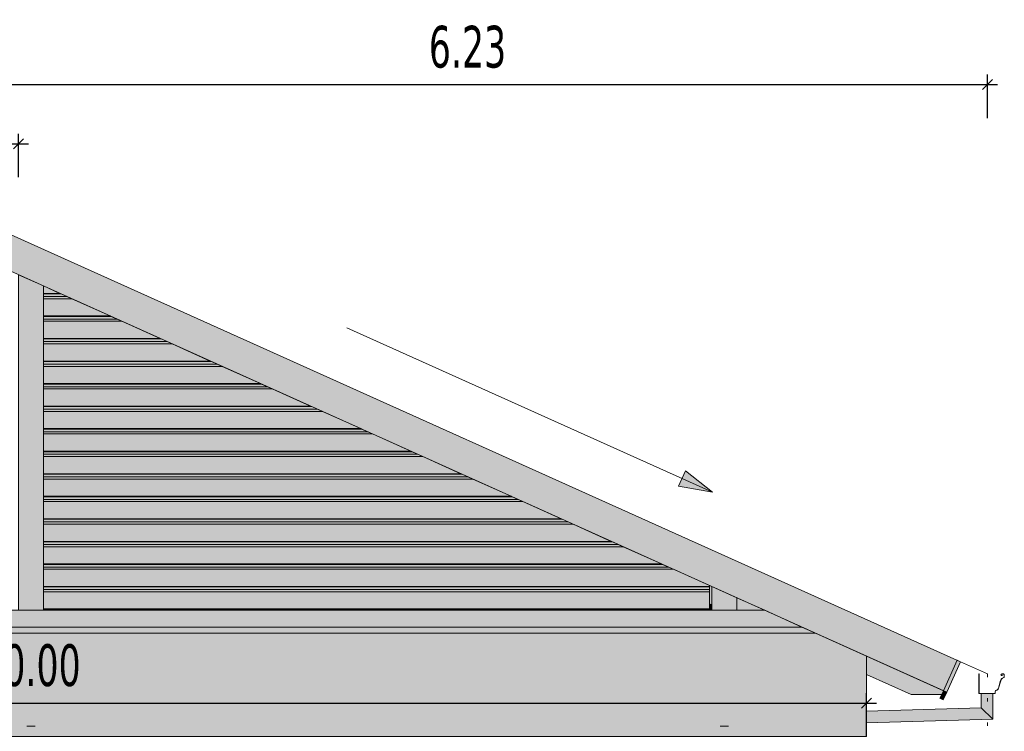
# Model space of a CAD drawing. Header units: millimetres. Extents: x 0 to 1517, y -116 to 725.
# Tile 40 of 256: x 540 to 599, y 302 to 344. Entities that reach past the tile are written whole.
import ezdxf

# ---------------------------------------------------------------- set-up
doc = ezdxf.new("R2010")
doc.units = ezdxf.units.MM
doc.linetypes.add('CADWORK_2', pattern=[1.45, 0.2, -1.25])
doc.layers.add('Ech.1_100', color=7, linetype='Continuous')
doc.styles.add('tahoma-z-r', font='txt', dxfattribs={"width": 0.704918})
doc.dimstyles.new('ISO-25', dxfattribs={"dimtxt": 2.5, "dimasz": 2.5, "dimexe": 1.25, "dimexo": 0.625, "dimtad": 1, "dimtxsty": 'Standard', "dimcen": 2.5, "dimadec": 0, "dimazin": 0, "dimtfac": 1, "dimtmove": 0, "dimatfit": 3, "dimfxl": 1, "dimarcsym": 0})

# ---------------------------------------------------------------- blocks, each defined once
blk = doc.blocks.new('cw-line-extremity2')
at = {"linetype": 'Continuous', "lineweight": 0}
blk.add_hatch(color=0, dxfattribs=at).paths.add_polyline_path([(0, 0), (2, 0.5), (2, -0.5)])
at = {"color": 0, "linetype": 'Continuous', "lineweight": -2}
for p, q in [((0, 0), (2, 0.5)), ((2, -0.5), (0, 0)), ((2, 0.5), (2, -0.5))]:
    blk.add_line(p, q, dxfattribs=at)
blk = doc.blocks.new('cw-dimension-symbol2')
at = {"color": 0, "linetype": 'Continuous', "lineweight": -2}
for p, q in [((-1, 0), (1, 0)), ((-0.5, -0.5), (0.5, 0.5))]:
    blk.add_line(p, q, dxfattribs=at)
blk = doc.blocks.new('*D86')
at = {"layer": 'Defpoints', "color": 0}
for p in [(539.503, 336.747), (403.003, 334.747), (539.503, 334.747)]:
    blk.add_point(p, dxfattribs=at)
at = {"layer": 'Ech.1_100', "color": 0, "linetype": 'Continuous', "lineweight": -2}
for p, q in [((403.003, 334.747), (403.003, 337.347)), ((539.503, 334.747), (539.503, 337.347)), ((403.603, 336.747), (538.903, 336.747))]:
    blk.add_line(p, q, dxfattribs=at)
at = {"layer": 'Ech.1_100', "color": 0, "lineweight": -2, "xscale": 0.6000000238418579, "yscale": 0.6000000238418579, "zscale": 0.6000000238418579, "rotation": 180}
blk.add_blockref('cw-dimension-symbol2', (403.003, 336.747), dxfattribs=at)
at = {"layer": 'Ech.1_100', "color": 0, "lineweight": -2, "xscale": 0.6000000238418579, "yscale": 0.6000000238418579, "zscale": 0.6000000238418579}
blk.add_blockref('cw-dimension-symbol2', (539.503, 336.747), dxfattribs=at)
at = {"layer": 'Ech.1_100', "color": 7, "linetype": 'Continuous', "lineweight": 5, "insert": (471.253, 338.997), "char_height": 2.5, "attachment_point": 5, "style": 'tahoma-z-r'}
blk.add_mtext('13.65', dxfattribs=at)
blk = doc.blocks.new('*D87')
at = {"layer": 'Defpoints', "color": 0}
for p in [(597.503, 340.297), (535.253, 338.297), (597.503, 338.297)]:
    blk.add_point(p, dxfattribs=at)
at = {"layer": 'Ech.1_100', "color": 0, "linetype": 'Continuous', "lineweight": -2}
for p, q in [((535.253, 338.297), (535.253, 340.897)), ((597.503, 338.297), (597.503, 340.897)), ((535.853, 340.297), (596.903, 340.297))]:
    blk.add_line(p, q, dxfattribs=at)
at = {"layer": 'Ech.1_100', "color": 0, "lineweight": -2, "xscale": 0.6000000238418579, "yscale": 0.6000000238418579, "zscale": 0.6000000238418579, "rotation": 180}
blk.add_blockref('cw-dimension-symbol2', (535.253, 340.297), dxfattribs=at)
at = {"layer": 'Ech.1_100', "color": 0, "lineweight": -2, "xscale": 0.6000000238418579, "yscale": 0.6000000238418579, "zscale": 0.6000000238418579}
blk.add_blockref('cw-dimension-symbol2', (597.503, 340.297), dxfattribs=at)
at = {"layer": 'Ech.1_100', "color": 7, "linetype": 'Continuous', "lineweight": 5, "insert": (566.378, 342.547), "char_height": 2.5, "attachment_point": 5, "style": 'tahoma-z-r'}
blk.add_mtext('6.23', dxfattribs=at)
blk = doc.blocks.new('*D117')
at = {"layer": 'Defpoints', "color": 0}
for p in [(590.253, 303.261), (490.253, 301.261), (590.253, 301.261)]:
    blk.add_point(p, dxfattribs=at)
at = {"layer": 'Ech.1_100', "color": 0, "linetype": 'Continuous', "lineweight": -2}
for p, q in [((490.253, 301.261), (490.253, 303.861)), ((590.253, 301.261), (590.253, 303.861)), ((490.853, 303.261), (589.653, 303.261))]:
    blk.add_line(p, q, dxfattribs=at)
at = {"layer": 'Ech.1_100', "color": 0, "lineweight": -2, "xscale": 0.6000000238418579, "yscale": 0.6000000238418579, "zscale": 0.6000000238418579, "rotation": 180}
blk.add_blockref('cw-dimension-symbol2', (490.253, 303.261), dxfattribs=at)
at = {"layer": 'Ech.1_100', "color": 0, "lineweight": -2, "xscale": 0.6000000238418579, "yscale": 0.6000000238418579, "zscale": 0.6000000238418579}
blk.add_blockref('cw-dimension-symbol2', (590.253, 303.261), dxfattribs=at)
at = {"layer": 'Ech.1_100', "color": 7, "linetype": 'Continuous', "lineweight": 5, "insert": (540.253, 305.511), "char_height": 2.5, "attachment_point": 5, "style": 'tahoma-z-r'}
blk.add_mtext('10.00', dxfattribs=at)

msp = doc.modelspace()

# ---------------------------------------------------------------- hatches: boundary and pattern name
at = {"layer": 'Ech.1_100', "linetype": 'Continuous', "lineweight": 5, "true_color": 0xf7e0b3, "transparency": 33554687}
for points in [[(536.056, 330.466), (595.059, 303.914), (595.88, 305.738), (536.876, 332.289), (536.056, 330.466)], [(594.859, 304.004), (595.059, 303.914), (595.88, 305.738), (595.679, 305.828), (594.859, 304.004)], [(595.059, 303.914), (594.859, 304.004), (594.653, 303.548), (594.854, 303.458), (595.059, 303.914)]]:
    msp.add_hatch(color=254, dxfattribs=at).paths.add_polyline_path(points)
at = {"layer": 'Ech.1_100', "linetype": 'Continuous', "lineweight": 5, "true_color": 0xe0c8b3, "transparency": 33554687}
for points in [[(539.503, 308.817), (541.003, 308.817), (541.003, 328.239), (539.503, 328.914), (539.503, 308.817)], [(581.003, 308.817), (582.503, 308.817), (582.503, 309.564), (581.003, 310.239), (581.003, 308.817)]]:
    msp.add_hatch(color=9, dxfattribs=at).paths.add_polyline_path(points)
at = {"layer": 'Ech.1_100', "linetype": 'Continuous', "lineweight": 5, "true_color": 0xeae1d7, "transparency": 33554687}
for points in [[(541.003, 327.797), (541.985, 327.797), (541.003, 328.239), (541.003, 327.797)], [(541.003, 327.767), (542.052, 327.767), (541.985, 327.797), (541.003, 327.797), (541.003, 327.767)], [(541.003, 327.61), (542.401, 327.61), (542.052, 327.767), (541.003, 327.767), (541.003, 327.61)], [(541.003, 327.477), (542.696, 327.477), (542.401, 327.61), (541.003, 327.61), (541.003, 327.477)], [(541.003, 326.447), (544.985, 326.447), (542.696, 327.477), (541.003, 327.477), (541.003, 326.447)], [(541.003, 326.417), (545.052, 326.417), (544.985, 326.447), (541.003, 326.447), (541.003, 326.417)], [(541.003, 326.26), (545.401, 326.26), (545.052, 326.417), (541.003, 326.417), (541.003, 326.26)], [(541.003, 326.127), (545.696, 326.127), (545.401, 326.26), (541.003, 326.26), (541.003, 326.127)], [(545.696, 326.127), (541.003, 326.127), (541.003, 325.097), (547.985, 325.097), (545.696, 326.127)], [(541.003, 325.067), (548.052, 325.067), (547.985, 325.097), (541.003, 325.097), (541.003, 325.067)], [(541.003, 324.91), (548.401, 324.91), (548.052, 325.067), (541.003, 325.067), (541.003, 324.91)], [(541.003, 324.777), (548.696, 324.777), (548.401, 324.91), (541.003, 324.91), (541.003, 324.777)], [(548.696, 324.777), (541.003, 324.777), (541.003, 323.747), (550.985, 323.747), (548.696, 324.777)], [(541.003, 323.717), (551.052, 323.717), (550.985, 323.747), (541.003, 323.747), (541.003, 323.717)], [(541.003, 323.56), (551.401, 323.56), (551.052, 323.717), (541.003, 323.717), (541.003, 323.56)], [(551.401, 323.56), (541.003, 323.56), (541.003, 323.427), (551.696, 323.427), (551.401, 323.56)], [(551.696, 323.427), (541.003, 323.427), (541.003, 322.397), (553.985, 322.397), (551.696, 323.427)], [(541.003, 322.367), (554.052, 322.367), (553.985, 322.397), (541.003, 322.397), (541.003, 322.367)], [(541.003, 322.21), (554.401, 322.21), (554.052, 322.367), (541.003, 322.367), (541.003, 322.21)], [(554.401, 322.21), (541.003, 322.21), (541.003, 322.077), (554.696, 322.077), (554.401, 322.21)], [(554.696, 322.077), (541.003, 322.077), (541.003, 321.047), (556.985, 321.047), (554.696, 322.077)], [(541.003, 321.017), (557.052, 321.017), (556.985, 321.047), (541.003, 321.047), (541.003, 321.017)], [(541.003, 320.86), (557.401, 320.86), (557.052, 321.017), (541.003, 321.017), (541.003, 320.86)], [(541.003, 320.727), (557.696, 320.727), (557.401, 320.86), (541.003, 320.86), (541.003, 320.727)], [(557.696, 320.727), (541.003, 320.727), (541.003, 319.697), (559.985, 319.697), (557.696, 320.727)], [(541.003, 319.667), (560.052, 319.667), (559.985, 319.697), (541.003, 319.697), (541.003, 319.667)], [(541.003, 319.51), (560.401, 319.51), (560.052, 319.667), (541.003, 319.667), (541.003, 319.51)], [(541.003, 319.377), (560.696, 319.377), (560.401, 319.51), (541.003, 319.51), (541.003, 319.377)], [(560.696, 319.377), (541.003, 319.377), (541.003, 318.347), (562.985, 318.347), (560.696, 319.377)], [(541.003, 318.317), (563.052, 318.317), (562.985, 318.347), (541.003, 318.347), (541.003, 318.317)], [(541.003, 318.16), (563.401, 318.16), (563.052, 318.317), (541.003, 318.317), (541.003, 318.16)], [(541.003, 318.027), (563.696, 318.027), (563.401, 318.16), (541.003, 318.16), (541.003, 318.027)], [(563.696, 318.027), (541.003, 318.027), (541.003, 316.997), (565.985, 316.997), (563.696, 318.027)], [(565.985, 316.997), (541.003, 316.997), (541.003, 316.967), (566.052, 316.967), (565.985, 316.997)], [(541.003, 316.81), (566.401, 316.81), (566.052, 316.967), (541.003, 316.967), (541.003, 316.81)], [(566.401, 316.81), (541.003, 316.81), (541.003, 316.677), (566.696, 316.677), (566.401, 316.81)], [(566.696, 316.677), (541.003, 316.677), (541.003, 315.647), (568.985, 315.647), (566.696, 316.677)], [(541.003, 315.617), (569.052, 315.617), (568.985, 315.647), (541.003, 315.647), (541.003, 315.617)], [(541.003, 315.46), (569.401, 315.46), (569.052, 315.617), (541.003, 315.617), (541.003, 315.46)], [(541.003, 315.327), (569.696, 315.327), (569.401, 315.46), (541.003, 315.46), (541.003, 315.327)], [(569.696, 315.327), (541.003, 315.327), (541.003, 314.297), (571.985, 314.297), (569.696, 315.327)], [(541.003, 314.267), (572.052, 314.267), (571.985, 314.297), (541.003, 314.297), (541.003, 314.267)], [(541.003, 314.11), (572.401, 314.11), (572.052, 314.267), (541.003, 314.267), (541.003, 314.11)], [(572.401, 314.11), (541.003, 314.11), (541.003, 313.977), (572.696, 313.977), (572.401, 314.11)], [(572.696, 313.977), (541.003, 313.977), (541.003, 312.947), (574.985, 312.947), (572.696, 313.977)], [(541.003, 312.917), (575.052, 312.917), (574.985, 312.947), (541.003, 312.947), (541.003, 312.917)], [(541.003, 312.76), (575.401, 312.76), (575.052, 312.917), (541.003, 312.917), (541.003, 312.76)], [(541.003, 312.627), (575.696, 312.627), (575.401, 312.76), (541.003, 312.76), (541.003, 312.627)], [(575.696, 312.627), (541.003, 312.627), (541.003, 311.597), (577.985, 311.597), (575.696, 312.627)], [(541.003, 311.567), (578.052, 311.567), (577.985, 311.597), (541.003, 311.597), (541.003, 311.567)], [(541.003, 311.41), (578.401, 311.41), (578.052, 311.567), (541.003, 311.567), (541.003, 311.41)], [(541.003, 311.277), (578.696, 311.277), (578.401, 311.41), (541.003, 311.41), (541.003, 311.277)], [(578.696, 311.277), (541.003, 311.277), (541.003, 310.247), (580.853, 310.247), (580.853, 310.307), (578.696, 311.277)], [(541.003, 310.217), (580.853, 310.217), (580.853, 310.247), (541.003, 310.247), (541.003, 310.217)], [(541.003, 310.06), (580.853, 310.06), (580.853, 310.217), (541.003, 310.217), (541.003, 310.06)], [(541.003, 309.927), (580.853, 309.927), (580.853, 310.06), (541.003, 310.06), (541.003, 309.927)], [(580.853, 309.927), (541.003, 309.927), (541.003, 308.897), (580.853, 308.897), (580.853, 309.927)], [(541.003, 308.867), (580.853, 308.867), (580.853, 308.897), (541.003, 308.897), (541.003, 308.867)], [(580.853, 308.867), (541.003, 308.867), (541.003, 308.817), (580.853, 308.817), (580.853, 308.867)]]:
    msp.add_hatch(color=254, dxfattribs=at).paths.add_polyline_path(points)
at = {"layer": 'Ech.1_100', "linetype": 'Continuous', "lineweight": 5, "true_color": 0xd4c4b3, "transparency": 33554687}
for points in [[(580.853, 309.21), (581.003, 309.143), (581.003, 310.239), (580.853, 310.307), (580.853, 309.21)], [(582.503, 308.817), (584.163, 308.817), (582.503, 309.564), (582.503, 308.817)], [(592.928, 303.776), (594.756, 303.776), (594.859, 304.004), (590.253, 306.077), (590.253, 304.98), (592.928, 303.776)]]:
    msp.add_hatch(color=9, dxfattribs=at).paths.add_polyline_path(points)
at = {"layer": 'Ech.1_100', "linetype": 'Continuous', "lineweight": 5, "true_color": 0xddd7ea, "transparency": 33554687}
for points in [[(490.253, 307.817), (586.385, 307.817), (584.163, 308.817), (490.253, 308.817), (490.253, 307.817)], [(490.253, 307.445), (587.212, 307.445), (586.385, 307.817), (490.253, 307.817), (490.253, 307.445)]]:
    msp.add_hatch(color=254, dxfattribs=at).paths.add_polyline_path(points)
at = {"layer": 'Ech.1_100', "linetype": 'Continuous', "lineweight": 5, "true_color": 0xeaddd7, "transparency": 33554687}
msp.add_hatch(color=254, dxfattribs=at).paths.add_polyline_path([(580.853, 308.817), (581.003, 308.817), (581.003, 309.143), (580.853, 309.21), (580.853, 308.817)])
at = {"layer": 'Ech.1_100', "linetype": 'Continuous', "lineweight": 5, "true_color": 0xe6f1fc, "transparency": 33554687}
h = msp.add_hatch(color=7, dxfattribs=at)
h.paths.add_polyline_path([(498.503, 301.267), (540.503, 301.267), (582.003, 301.267), (590.253, 301.267), (590.253, 306.077), (587.212, 307.445), (490.253, 307.445), (490.253, 301.267), (498.503, 301.267)])
h.paths.add_polyline_path([(540.503, 301.874), (540.003, 301.874), (540.003, 301.875), (540.503, 301.875), (540.503, 301.874)])
h.paths.add_polyline_path([(582.003, 301.874), (581.503, 301.874), (581.503, 301.875), (582.003, 301.875), (582.003, 301.874)])
h.paths.add_polyline_path([(498.503, 301.874), (498.503, 301.875), (499.003, 301.875), (499.003, 301.874), (498.503, 301.874)])
at = {"layer": 'Ech.1_100', "linetype": 'Continuous', "lineweight": 5, "true_color": 0xd7d7ea, "transparency": 33554687}
for points in [[(598.396, 304.917), (598.346, 304.917, -1), (598.346, 304.997), (598.453, 304.997, -0.414214), (598.493, 304.957), (598.493, 304.836, -0.267949), (598.473, 304.802), (598.399, 304.759, 0.19438), (598.279, 304.605), (598.15, 304.155, -0.284481), (598.002, 304.021, 0.361601), (597.953, 303.962), (597.953, 303.877, -0.414214), (597.913, 303.837), (597.033, 303.837, -0.414214), (596.993, 303.877), (596.993, 305.007), (596.983, 305.007), (596.983, 303.877, 0.414214), (597.033, 303.827), (597.913, 303.827, 0.414214), (597.963, 303.877), (597.963, 303.962, -0.361601), (598.004, 304.011, 0.284481), (598.16, 304.153), (598.289, 304.603, -0.19438), (598.404, 304.75), (598.478, 304.793, 0.267949), (598.503, 304.836), (598.503, 304.957, 0.414214), (598.453, 305.007), (598.346, 305.007, 1), (598.346, 304.907), (598.396, 304.907), (598.396, 304.917)], [(597.823, 303.827), (597.123, 303.827), (597.123, 302.976), (597.823, 302.297), (597.823, 303.827)], [(590.253, 302.07), (597.823, 302.297), (597.123, 302.976), (590.253, 302.77), (590.253, 302.07)]]:
    msp.add_hatch(color=254, dxfattribs=at).paths.add_polyline_path(points)
at = {"layer": 'Ech.1_100', "linetype": 'Continuous', "lineweight": 5, "true_color": 0xf7d1b3, "transparency": 33554687}
for points in [[(540.003, 301.874), (540.503, 301.874), (540.503, 301.875), (540.003, 301.875), (540.003, 301.874)], [(581.503, 301.874), (582.003, 301.874), (582.003, 301.875), (581.503, 301.875), (581.503, 301.874)]]:
    msp.add_hatch(color=254, dxfattribs=at).paths.add_polyline_path(points)

# ---------------------------------------------------------------- linework, layer by layer
at = {"layer": 'Ech.1_100', "color": 7, "linetype": 'Continuous', "lineweight": 9}
msp.add_line((559.153, 325.734), (581.039, 315.885), dxfattribs=at)
at = {"layer": 'Ech.1_100', "color": 5, "linetype": 'Continuous', "lineweight": 5}
msp.add_line((597.503, 305.007), (595.88, 305.738), dxfattribs=at)
at = {"layer": 'Ech.1_100', "color": 7, "linetype": 'Continuous', "lineweight": 5}
for points in [[(536.056, 330.466), (595.059, 303.914), (595.88, 305.738), (536.876, 332.289), (536.056, 330.466)], [(539.503, 308.817), (541.003, 308.817), (541.003, 328.239), (539.503, 328.914), (539.503, 308.817)], [(541.003, 327.797), (541.985, 327.797), (541.003, 328.239), (541.003, 327.797)], [(541.003, 327.767), (542.052, 327.767), (541.985, 327.797), (541.003, 327.797), (541.003, 327.767)], [(541.003, 327.61), (542.401, 327.61), (542.052, 327.767), (541.003, 327.767), (541.003, 327.61)], [(541.003, 327.477), (542.696, 327.477), (542.401, 327.61), (541.003, 327.61), (541.003, 327.477)], [(541.003, 326.447), (544.985, 326.447), (542.696, 327.477), (541.003, 327.477), (541.003, 326.447)], [(541.003, 326.417), (545.052, 326.417), (544.985, 326.447), (541.003, 326.447), (541.003, 326.417)], [(541.003, 326.26), (545.401, 326.26), (545.052, 326.417), (541.003, 326.417), (541.003, 326.26)], [(541.003, 326.127), (545.696, 326.127), (545.401, 326.26), (541.003, 326.26), (541.003, 326.127)], [(545.696, 326.127), (541.003, 326.127), (541.003, 325.097), (547.985, 325.097), (545.696, 326.127)], [(541.003, 325.067), (548.052, 325.067), (547.985, 325.097), (541.003, 325.097), (541.003, 325.067)], [(541.003, 324.91), (548.401, 324.91), (548.052, 325.067), (541.003, 325.067), (541.003, 324.91)], [(541.003, 324.777), (548.696, 324.777), (548.401, 324.91), (541.003, 324.91), (541.003, 324.777)], [(548.696, 324.777), (541.003, 324.777), (541.003, 323.747), (550.985, 323.747), (548.696, 324.777)], [(541.003, 323.717), (551.052, 323.717), (550.985, 323.747), (541.003, 323.747), (541.003, 323.717)], [(541.003, 323.56), (551.401, 323.56), (551.052, 323.717), (541.003, 323.717), (541.003, 323.56)], [(551.401, 323.56), (541.003, 323.56), (541.003, 323.427), (551.696, 323.427), (551.401, 323.56)], [(551.696, 323.427), (541.003, 323.427), (541.003, 322.397), (553.985, 322.397), (551.696, 323.427)], [(541.003, 322.367), (554.052, 322.367), (553.985, 322.397), (541.003, 322.397), (541.003, 322.367)], [(541.003, 322.21), (554.401, 322.21), (554.052, 322.367), (541.003, 322.367), (541.003, 322.21)], [(554.401, 322.21), (541.003, 322.21), (541.003, 322.077), (554.696, 322.077), (554.401, 322.21)], [(554.696, 322.077), (541.003, 322.077), (541.003, 321.047), (556.985, 321.047), (554.696, 322.077)], [(541.003, 321.017), (557.052, 321.017), (556.985, 321.047), (541.003, 321.047), (541.003, 321.017)], [(541.003, 320.86), (557.401, 320.86), (557.052, 321.017), (541.003, 321.017), (541.003, 320.86)], [(541.003, 320.727), (557.696, 320.727), (557.401, 320.86), (541.003, 320.86), (541.003, 320.727)], [(557.696, 320.727), (541.003, 320.727), (541.003, 319.697), (559.985, 319.697), (557.696, 320.727)], [(541.003, 319.667), (560.052, 319.667), (559.985, 319.697), (541.003, 319.697), (541.003, 319.667)], [(541.003, 319.51), (560.401, 319.51), (560.052, 319.667), (541.003, 319.667), (541.003, 319.51)], [(541.003, 319.377), (560.696, 319.377), (560.401, 319.51), (541.003, 319.51), (541.003, 319.377)], [(560.696, 319.377), (541.003, 319.377), (541.003, 318.347), (562.985, 318.347), (560.696, 319.377)], [(541.003, 318.317), (563.052, 318.317), (562.985, 318.347), (541.003, 318.347), (541.003, 318.317)], [(541.003, 318.16), (563.401, 318.16), (563.052, 318.317), (541.003, 318.317), (541.003, 318.16)], [(541.003, 318.027), (563.696, 318.027), (563.401, 318.16), (541.003, 318.16), (541.003, 318.027)], [(563.696, 318.027), (541.003, 318.027), (541.003, 316.997), (565.985, 316.997), (563.696, 318.027)], [(565.985, 316.997), (541.003, 316.997), (541.003, 316.967), (566.052, 316.967), (565.985, 316.997)], [(541.003, 316.81), (566.401, 316.81), (566.052, 316.967), (541.003, 316.967), (541.003, 316.81)], [(566.401, 316.81), (541.003, 316.81), (541.003, 316.677), (566.696, 316.677), (566.401, 316.81)], [(566.696, 316.677), (541.003, 316.677), (541.003, 315.647), (568.985, 315.647), (566.696, 316.677)], [(541.003, 315.617), (569.052, 315.617), (568.985, 315.647), (541.003, 315.647), (541.003, 315.617)], [(541.003, 315.46), (569.401, 315.46), (569.052, 315.617), (541.003, 315.617), (541.003, 315.46)], [(541.003, 315.327), (569.696, 315.327), (569.401, 315.46), (541.003, 315.46), (541.003, 315.327)], [(569.696, 315.327), (541.003, 315.327), (541.003, 314.297), (571.985, 314.297), (569.696, 315.327)], [(541.003, 314.267), (572.052, 314.267), (571.985, 314.297), (541.003, 314.297), (541.003, 314.267)], [(541.003, 314.11), (572.401, 314.11), (572.052, 314.267), (541.003, 314.267), (541.003, 314.11)], [(572.401, 314.11), (541.003, 314.11), (541.003, 313.977), (572.696, 313.977), (572.401, 314.11)], [(572.696, 313.977), (541.003, 313.977), (541.003, 312.947), (574.985, 312.947), (572.696, 313.977)], [(541.003, 312.917), (575.052, 312.917), (574.985, 312.947), (541.003, 312.947), (541.003, 312.917)], [(541.003, 312.76), (575.401, 312.76), (575.052, 312.917), (541.003, 312.917), (541.003, 312.76)], [(541.003, 312.627), (575.696, 312.627), (575.401, 312.76), (541.003, 312.76), (541.003, 312.627)], [(575.696, 312.627), (541.003, 312.627), (541.003, 311.597), (577.985, 311.597), (575.696, 312.627)], [(541.003, 311.567), (578.052, 311.567), (577.985, 311.597), (541.003, 311.597), (541.003, 311.567)], [(541.003, 311.41), (578.401, 311.41), (578.052, 311.567), (541.003, 311.567), (541.003, 311.41)], [(541.003, 311.277), (578.696, 311.277), (578.401, 311.41), (541.003, 311.41), (541.003, 311.277)], [(578.696, 311.277), (541.003, 311.277), (541.003, 310.247), (580.853, 310.247), (580.853, 310.307), (578.696, 311.277)], [(541.003, 310.217), (580.853, 310.217), (580.853, 310.247), (541.003, 310.247), (541.003, 310.217)], [(541.003, 310.06), (580.853, 310.06), (580.853, 310.217), (541.003, 310.217), (541.003, 310.06)], [(541.003, 309.927), (580.853, 309.927), (580.853, 310.06), (541.003, 310.06), (541.003, 309.927)], [(580.853, 309.21), (581.003, 309.143), (581.003, 310.239), (580.853, 310.307), (580.853, 309.21)], [(581.003, 308.817), (582.503, 308.817), (582.503, 309.564), (581.003, 310.239), (581.003, 308.817)], [(580.853, 309.927), (541.003, 309.927), (541.003, 308.897), (580.853, 308.897), (580.853, 309.927)], [(582.503, 308.817), (584.163, 308.817), (582.503, 309.564), (582.503, 308.817)], [(490.253, 307.817), (586.385, 307.817), (584.163, 308.817), (490.253, 308.817), (490.253, 307.817)], [(541.003, 308.867), (580.853, 308.867), (580.853, 308.897), (541.003, 308.897), (541.003, 308.867)], [(580.853, 308.867), (541.003, 308.867), (541.003, 308.817), (580.853, 308.817), (580.853, 308.867)], [(580.853, 308.817), (581.003, 308.817), (581.003, 309.143), (580.853, 309.21), (580.853, 308.817)], [(490.253, 307.445), (587.212, 307.445), (586.385, 307.817), (490.253, 307.817), (490.253, 307.445)], [(498.503, 301.267), (540.503, 301.267), (582.003, 301.267), (590.253, 301.267), (590.253, 306.077), (587.212, 307.445), (490.253, 307.445), (490.253, 301.267), (498.503, 301.267)], [(592.928, 303.776), (594.756, 303.776), (594.859, 304.004), (590.253, 306.077), (590.253, 304.98), (592.928, 303.776)], [(594.859, 304.004), (595.059, 303.914), (595.88, 305.738), (595.679, 305.828), (594.859, 304.004)], [(595.059, 303.914), (594.859, 304.004), (594.653, 303.548), (594.854, 303.458), (595.059, 303.914)], [(597.823, 303.827), (597.123, 303.827), (597.123, 302.976), (597.823, 302.297), (597.823, 303.827)], [(590.253, 302.07), (597.823, 302.297), (597.123, 302.976), (590.253, 302.77), (590.253, 302.07)], [(540.003, 301.874), (540.503, 301.874), (540.503, 301.875), (540.003, 301.875), (540.003, 301.874)], [(540.503, 301.874), (540.003, 301.874), (540.003, 301.875), (540.503, 301.875), (540.503, 301.874)], [(581.503, 301.874), (582.003, 301.874), (582.003, 301.875), (581.503, 301.875), (581.503, 301.874)], [(582.003, 301.874), (581.503, 301.874), (581.503, 301.875), (582.003, 301.875), (582.003, 301.874)]]:
    msp.add_lwpolyline(points, close=True, dxfattribs=at)
at = {"layer": 'Ech.1_100', "color": 7, "linetype": 'Continuous', "lineweight": 5, "flags": 128}
msp.add_lwpolyline([(598.396, 304.917), (598.346, 304.917, -1), (598.346, 304.997), (598.453, 304.997, -0.414214), (598.493, 304.957), (598.493, 304.836, -0.267949), (598.473, 304.802), (598.399, 304.759), (598.399, 304.759, 0.19438), (598.279, 304.605), (598.15, 304.155, -0.284481), (598.002, 304.021, 0.361601), (597.953, 303.962), (597.953, 303.877, -0.414214), (597.913, 303.837), (597.033, 303.837, -0.414214), (596.993, 303.877), (596.993, 305.007), (596.983, 305.007), (596.983, 303.877, 0.414214), (597.033, 303.827), (597.913, 303.827, 0.414214), (597.963, 303.877), (597.963, 303.962, -0.361601), (598.004, 304.011, 0.284481), (598.16, 304.153), (598.289, 304.603, -0.19438), (598.404, 304.75), (598.478, 304.793, 0.267949), (598.503, 304.836), (598.503, 304.957, 0.414214), (598.453, 305.007), (598.346, 305.007, 1), (598.346, 304.907), (598.396, 304.907), (598.396, 304.917)], format="xyb", close=True, dxfattribs=at)
at = {"layer": 'Ech.1_100', "color": 9, "linetype": 'CADWORK_2', "lineweight": 5, "elevation": 25}
msp.add_lwpolyline([(597.503, 305.007), (597.503, 248.803)], dxfattribs=at)

# ---------------------------------------------------------------- block references
at = {"layer": 'Ech.1_100', "color": 7, "lineweight": 9, "rotation": 155.772254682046}
msp.add_blockref('cw-line-extremity2', (581.039, 315.885), dxfattribs=at)

# ---------------------------------------------------------------- dimensions: what is measured, and where the dimension line sits
at = {"layer": 'Ech.1_100', "color": 7, "linetype": 'Continuous', "lineweight": 5}
for base, p1, p2, text, picture, middle in [((597.503, 340.297), (535.253, 338.297), (597.503, 338.297), '6.23', '*D87', (566.378, 342.547)), ((539.503, 336.747), (403.003, 334.747), (539.503, 334.747), '13.65', '*D86', (471.253, 338.997)), ((590.253, 303.261), (490.253, 301.261), (590.253, 301.261), '10.00', '*D117', (540.253, 305.511))]:
    dim = msp.add_linear_dim(base=base, p1=p1, p2=p2, angle=0, text=text, dimstyle='ISO-25', override={"dimtxt": 2.5, "dimasz": 0.6, "dimexe": 0.6, "dimexo": 0, "dimgap": 0, "dimdec": 2, "dimlfac": 1, "dimtxsty": 'tahoma-z-r', "dimblk": 'cw-dimension-symbol2', "dimclrt": 7, "dimtmove": 2}, dxfattribs=at)
    dim.commit()
    dim.dimension.update_dxf_attribs({"geometry": picture, "text_midpoint": middle, "dimtype": 161})

doc.saveas('drawing.dxf')
